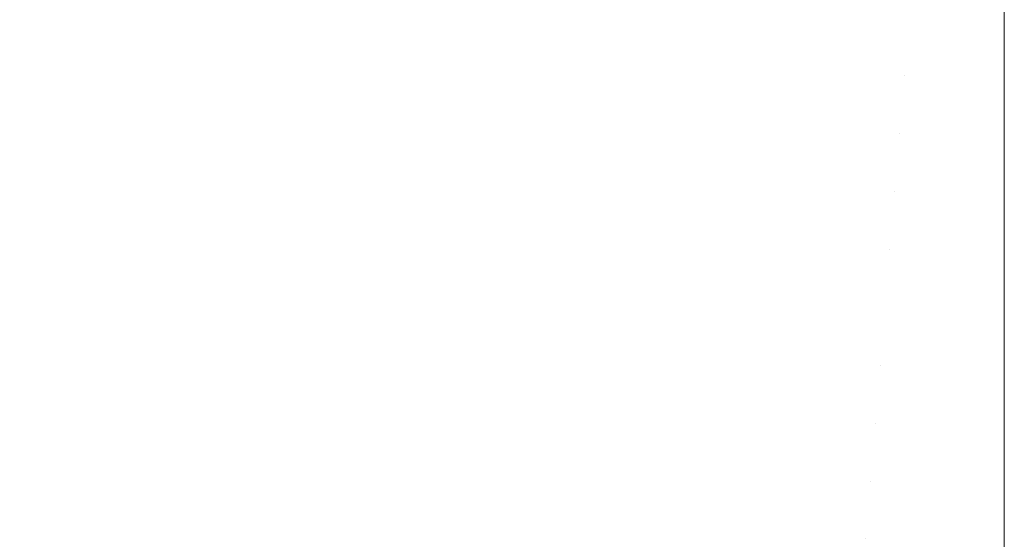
# Model space of a CAD drawing. Header units: centimetres. Extents: x -35.1 to 36.2, y 4.2 to 6.
# Tile 33 of 256: x -34.9871 to -34.9528, y 4.2423 to 4.2604. Entities that reach past the tile are written whole.
import ezdxf

# ---------------------------------------------------------------- set-up
doc = ezdxf.new("R2010")
doc.units = ezdxf.units.CM
doc.header["$LTSCALE"] = 2.54
doc.layers.add('Lucido design-1', color=7, linetype='Continuous')

# ---------------------------------------------------------------- blocks, each defined once
blk = doc.blocks.new('Gruppo-4-1')
at = {"color": 7, "linetype": 'Continuous', "lineweight": 9}
for points, invisible_edges in [([(-34.979082, 4.263326, -2276.231327), (-34.980352, 4.261547, -2276.232282), (-34.977241, 4.260394, -2276.232282), (-34.976115, 4.262226, -2276.231327)], 15), ([(-34.976115, 4.262226, -2277.013013), (-34.977241, 4.260394, -2277.012058), (-34.980352, 4.261547, -2277.012058), (-34.979082, 4.263326, -2277.013013)], 15), ([(-34.969006, 4.262314, -2276.230429), (-34.972051, 4.26312, -2276.230429), (-34.973025, 4.261248, -2276.231327), (-34.969825, 4.260401, -2276.231327)], 15), ([(-34.969825, 4.260401, -2277.013013), (-34.973025, 4.261248, -2277.013013), (-34.972051, 4.26312, -2277.013911), (-34.969006, 4.262314, -2277.013911)], 15), ([(-34.981625, 4.259762, -2276.233297), (-34.980352, 4.261547, -2276.232282), (-34.983322, 4.262816, -2276.232282), (-34.984733, 4.26109, -2276.233297)], 15), ([(-34.984733, 4.26109, -2277.011043), (-34.983322, 4.262816, -2277.012058), (-34.980352, 4.261547, -2277.012058), (-34.981625, 4.259762, -2277.011043)], 15), ([(-34.987684, 4.262526, -2276.233297), (-34.989228, 4.26086, -2276.234372), (-34.986146, 4.25936, -2276.234372), (-34.984733, 4.26109, -2276.233297)], 15), ([(-34.984733, 4.26109, -2277.011043), (-34.986146, 4.25936, -2277.009968), (-34.989228, 4.26086, -2277.009968), (-34.987684, 4.262526, -2277.011043)], 15), ([(-34.976115, 4.262226, -2276.231327), (-34.977241, 4.260394, -2276.232282), (-34.974002, 4.259368, -2276.232282), (-34.973025, 4.261248, -2276.231327)], 15), ([(-34.973025, 4.261248, -2277.013013), (-34.974002, 4.259368, -2277.012058), (-34.977241, 4.260394, -2277.012058), (-34.976115, 4.262226, -2277.013013)], 15), ([(-34.969825, 4.260401, -2276.231327), (-34.966532, 4.259695, -2276.231327), (-34.96587, 4.261641, -2276.230429), (-34.969006, 4.262314, -2276.230429)], 15), ([(-34.969006, 4.262314, -2277.013911), (-34.96587, 4.261641, -2277.013911), (-34.966532, 4.259695, -2277.013013), (-34.969825, 4.260401, -2277.013013)], 15), ([(-34.956258, 4.25849, -2276.231327), (-34.952766, 4.25795, -2276.231539), (-34.952766, 4.261944, -2276.229782), (-34.95609, 4.260494, -2276.230429)], 13), ([(-34.95609, 4.260494, -2277.013911), (-34.952766, 4.261944, -2277.014558), (-34.952766, 4.25795, -2277.012801), (-34.956258, 4.25849, -2277.013013)], 13), ([(-34.952766, 4.25795, -2276.231539), (36.079692, 4.25795, -2276.231539), (36.079692, 4.261944, -2276.229782), (-34.952766, 4.261944, -2276.229782)], 5), ([(36.079692, 4.25795, -2277.012801), (-34.952766, 4.25795, -2277.012801), (-34.952766, 4.261944, -2277.014558), (36.079692, 4.261944, -2277.014558)], 5), ([(-34.978371, 4.258556, -2276.233297), (-34.977241, 4.260394, -2276.232282), (-34.980352, 4.261547, -2276.232282), (-34.981625, 4.259762, -2276.233297)], 15), ([(-34.981625, 4.259762, -2277.011043), (-34.980352, 4.261547, -2277.012058), (-34.977241, 4.260394, -2277.012058), (-34.978371, 4.258556, -2277.011043)], 15), ([(-34.962661, 4.26111, -2276.230429), (-34.96587, 4.261641, -2276.230429), (-34.966532, 4.259695, -2276.231327), (-34.96316, 4.259137, -2276.231327)], 15), ([(-34.96316, 4.259137, -2277.013013), (-34.966532, 4.259695, -2277.013013), (-34.96587, 4.261641, -2277.013911), (-34.962661, 4.26111, -2277.013911)], 15), ([(-34.969825, 4.260401, -2276.231327), (-34.973025, 4.261248, -2276.231327), (-34.974002, 4.259368, -2276.232282), (-34.970648, 4.25848, -2276.232282)], 15), ([(-34.970648, 4.25848, -2277.012058), (-34.974002, 4.259368, -2277.012058), (-34.973025, 4.261248, -2277.013013), (-34.969825, 4.260401, -2277.013013)], 15), ([(-34.987561, 4.257628, -2276.235509), (-34.986146, 4.25936, -2276.234372), (-34.989228, 4.26086, -2276.234372), (-34.990774, 4.259192, -2276.235509)], 15), ([(-34.990774, 4.259192, -2277.008831), (-34.989228, 4.26086, -2277.009968), (-34.986146, 4.25936, -2277.009968), (-34.987561, 4.257628, -2277.008831)], 15), ([(-34.984733, 4.26109, -2276.233297), (-34.986146, 4.25936, -2276.234372), (-34.982901, 4.257974, -2276.234372), (-34.981625, 4.259762, -2276.233297)], 15), ([(-34.981625, 4.259762, -2277.011043), (-34.982901, 4.257974, -2277.009968), (-34.986146, 4.25936, -2277.009968), (-34.984733, 4.26109, -2277.011043)], 15), ([(-34.96316, 4.259137, -2276.231327), (-34.959729, 4.258734, -2276.231327), (-34.959395, 4.260726, -2276.230429), (-34.962661, 4.26111, -2276.230429)], 15), ([(-34.962661, 4.26111, -2277.013911), (-34.959395, 4.260726, -2277.013911), (-34.959729, 4.258734, -2277.013013), (-34.96316, 4.259137, -2277.013013)], 15), ([(-34.95609, 4.260494, -2276.230429), (-34.959395, 4.260726, -2276.230429), (-34.959729, 4.258734, -2276.231327), (-34.956258, 4.25849, -2276.231327)], 15), ([(-34.956258, 4.25849, -2277.013013), (-34.959729, 4.258734, -2277.013013), (-34.959395, 4.260726, -2277.013911), (-34.95609, 4.260494, -2277.013911)], 15), ([(-34.974982, 4.257483, -2276.233297), (-34.974002, 4.259368, -2276.232282), (-34.977241, 4.260394, -2276.232282), (-34.978371, 4.258556, -2276.233297)], 15), ([(-34.978371, 4.258556, -2277.011043), (-34.977241, 4.260394, -2277.012058), (-34.974002, 4.259368, -2277.012058), (-34.974982, 4.257483, -2277.011043)], 15), ([(-34.970648, 4.25848, -2276.232282), (-34.967196, 4.25774, -2276.232282), (-34.966532, 4.259695, -2276.231327), (-34.969825, 4.260401, -2276.231327)], 15), ([(-34.969825, 4.260401, -2277.013013), (-34.966532, 4.259695, -2277.013013), (-34.967196, 4.25774, -2277.012058), (-34.970648, 4.25848, -2277.012058)], 15), ([(-34.981625, 4.259762, -2276.233297), (-34.982901, 4.257974, -2276.234372), (-34.979503, 4.256714, -2276.234372), (-34.978371, 4.258556, -2276.233297)], 15), ([(-34.978371, 4.258556, -2277.011043), (-34.979503, 4.256714, -2277.009968), (-34.982901, 4.257974, -2277.009968), (-34.981625, 4.259762, -2277.011043)], 15), ([(-34.96316, 4.259137, -2276.231327), (-34.966532, 4.259695, -2276.231327), (-34.967196, 4.25774, -2276.232282), (-34.963662, 4.257155, -2276.232282)], 15), ([(-34.963662, 4.257155, -2277.012058), (-34.967196, 4.25774, -2277.012058), (-34.966532, 4.259695, -2277.013013), (-34.96316, 4.259137, -2277.013013)], 15), ([(-34.984178, 4.256183, -2276.235509), (-34.982901, 4.257974, -2276.234372), (-34.986146, 4.25936, -2276.234372), (-34.987561, 4.257628, -2276.235509)], 15), ([(-34.987561, 4.257628, -2277.008831), (-34.986146, 4.25936, -2277.009968), (-34.982901, 4.257974, -2277.009968), (-34.984178, 4.256183, -2277.008831)], 15), ([(-34.971474, 4.256554, -2276.233297), (-34.970648, 4.25848, -2276.232282), (-34.974002, 4.259368, -2276.232282), (-34.974982, 4.257483, -2276.233297)], 15), ([(-34.974982, 4.257483, -2277.011043), (-34.974002, 4.259368, -2277.012058), (-34.970648, 4.25848, -2277.012058), (-34.971474, 4.256554, -2277.011043)], 15), ([(-34.963662, 4.257155, -2276.232282), (-34.960065, 4.256733, -2276.232282), (-34.959729, 4.258734, -2276.231327), (-34.96316, 4.259137, -2276.231327)], 15), ([(-34.96316, 4.259137, -2277.013013), (-34.959729, 4.258734, -2277.013013), (-34.960065, 4.256733, -2277.012058), (-34.963662, 4.257155, -2277.012058)], 15), ([(-34.978371, 4.258556, -2276.233297), (-34.979503, 4.256714, -2276.234372), (-34.975964, 4.255594, -2276.234372), (-34.974982, 4.257483, -2276.233297)], 15), ([(-34.974982, 4.257483, -2277.011043), (-34.975964, 4.255594, -2277.009968), (-34.979503, 4.256714, -2277.009968), (-34.978371, 4.258556, -2277.011043)], 15), ([(-34.967862, 4.25578, -2276.233297), (-34.967196, 4.25774, -2276.232282), (-34.970648, 4.25848, -2276.232282), (-34.971474, 4.256554, -2276.233297)], 15), ([(-34.971474, 4.256554, -2277.011043), (-34.970648, 4.25848, -2277.012058), (-34.967196, 4.25774, -2277.012058), (-34.967862, 4.25578, -2277.011043)], 15), ([(-34.956258, 4.25849, -2276.231327), (-34.959729, 4.258734, -2276.231327), (-34.960065, 4.256733, -2276.232282), (-34.956426, 4.256477, -2276.232282)], 15), ([(-34.956426, 4.256477, -2277.012058), (-34.960065, 4.256733, -2277.012058), (-34.959729, 4.258734, -2277.013013), (-34.956258, 4.25849, -2277.013013)], 15), ([(-34.956426, 4.256477, -2276.232282), (-34.952766, 4.25795, -2276.231539), (-34.956258, 4.25849, -2276.231327)], 11), ([(-34.956258, 4.25849, -2277.013013), (-34.952766, 4.25795, -2277.012801), (-34.956426, 4.256477, -2277.012058)], 11), ([(-34.980636, 4.25487, -2276.235509), (-34.979503, 4.256714, -2276.234372), (-34.982901, 4.257974, -2276.234372), (-34.984178, 4.256183, -2276.235509)], 15), ([(-34.984178, 4.256183, -2277.008831), (-34.982901, 4.257974, -2277.009968), (-34.979503, 4.256714, -2277.009968), (-34.980636, 4.25487, -2277.008831)], 15), ([(-34.952766, 4.254037, -2276.233469), (-34.952766, 4.25795, -2276.231539), (-34.956426, 4.256477, -2276.232282)], 10), ([(-34.956426, 4.256477, -2277.012058), (-34.952766, 4.25795, -2277.012801), (-34.952766, 4.254037, -2277.010871)], 9), ([(-34.952766, 4.254037, -2276.233469), (36.079692, 4.254037, -2276.233469), (36.079692, 4.25795, -2276.231539), (-34.952766, 4.25795, -2276.231539)], 5), ([(36.079692, 4.254037, -2277.010871), (-34.952766, 4.254037, -2277.010871), (-34.952766, 4.25795, -2277.012801), (36.079692, 4.25795, -2277.012801)], 5), ([(-34.987561, 4.257628, -2276.235509), (-34.988976, 4.255896, -2276.23671), (-34.985456, 4.254392, -2276.23671), (-34.984178, 4.256183, -2276.235509)], 15), ([(-34.984178, 4.256183, -2277.008831), (-34.985456, 4.254392, -2277.00763), (-34.988976, 4.255896, -2277.00763), (-34.987561, 4.257628, -2277.008831)], 15), ([(-34.974982, 4.257483, -2276.233297), (-34.975964, 4.255594, -2276.234372), (-34.972301, 4.254624, -2276.234372), (-34.971474, 4.256554, -2276.233297)], 15), ([(-34.971474, 4.256554, -2277.011043), (-34.972301, 4.254624, -2277.009968), (-34.975964, 4.255594, -2277.009968), (-34.974982, 4.257483, -2277.011043)], 15), ([(-34.964164, 4.255168, -2276.233297), (-34.963662, 4.257155, -2276.232282), (-34.967196, 4.25774, -2276.232282), (-34.967862, 4.25578, -2276.233297)], 15), ([(-34.967862, 4.25578, -2277.011043), (-34.967196, 4.25774, -2277.012058), (-34.963662, 4.257155, -2277.012058), (-34.964164, 4.255168, -2277.011043)], 15), ([(-34.960402, 4.254726, -2276.233297), (-34.960065, 4.256733, -2276.232282), (-34.963662, 4.257155, -2276.232282), (-34.964164, 4.255168, -2276.233297)], 15), ([(-34.964164, 4.255168, -2277.011043), (-34.963662, 4.257155, -2277.012058), (-34.960065, 4.256733, -2277.012058), (-34.960402, 4.254726, -2277.011043)], 15), ([(-34.976948, 4.253702, -2276.235509), (-34.975964, 4.255594, -2276.234372), (-34.979503, 4.256714, -2276.234372), (-34.980636, 4.25487, -2276.235509)], 15), ([(-34.980636, 4.25487, -2277.008831), (-34.979503, 4.256714, -2277.009968), (-34.975964, 4.255594, -2277.009968), (-34.976948, 4.253702, -2277.008831)], 15), ([(-34.956595, 4.254458, -2276.233297), (-34.956426, 4.256477, -2276.232282), (-34.960065, 4.256733, -2276.232282), (-34.960402, 4.254726, -2276.233297)], 15), ([(-34.960402, 4.254726, -2277.011043), (-34.960065, 4.256733, -2277.012058), (-34.956426, 4.256477, -2277.012058), (-34.956595, 4.254458, -2277.011043)], 15), ([(-34.971474, 4.256554, -2276.233297), (-34.972301, 4.254624, -2276.234372), (-34.968529, 4.253815, -2276.234372), (-34.967862, 4.25578, -2276.233297)], 15), ([(-34.967862, 4.25578, -2277.011043), (-34.968529, 4.253815, -2277.009968), (-34.972301, 4.254624, -2277.009968), (-34.971474, 4.256554, -2277.011043)], 15), ([(-34.956426, 4.256477, -2276.232282), (-34.956595, 4.254458, -2276.233297), (-34.952766, 4.254037, -2276.233469)], 11), ([(-34.952766, 4.254037, -2277.010871), (-34.956595, 4.254458, -2277.011043), (-34.956426, 4.256477, -2277.012058)], 11), ([(-34.984178, 4.256183, -2276.235509), (-34.985456, 4.254392, -2276.23671), (-34.98177, 4.253026, -2276.23671), (-34.980636, 4.25487, -2276.235509)], 15), ([(-34.980636, 4.25487, -2277.008831), (-34.98177, 4.253026, -2277.00763), (-34.985456, 4.254392, -2277.00763), (-34.984178, 4.256183, -2277.008831)], 15), ([(-34.986732, 4.252604, -2276.237975), (-34.985456, 4.254392, -2276.23671), (-34.988976, 4.255896, -2276.23671), (-34.99039, 4.254166, -2276.237975)], 15), ([(-34.99039, 4.254166, -2277.006365), (-34.988976, 4.255896, -2277.00763), (-34.985456, 4.254392, -2277.00763), (-34.986732, 4.252604, -2277.006365)], 15), ([(-34.967862, 4.25578, -2276.233297), (-34.968529, 4.253815, -2276.234372), (-34.964668, 4.253176, -2276.234372), (-34.964164, 4.255168, -2276.233297)], 15), ([(-34.964164, 4.255168, -2277.011043), (-34.964668, 4.253176, -2277.009968), (-34.968529, 4.253815, -2277.009968), (-34.967862, 4.25578, -2277.011043)], 15), ([(-34.973129, 4.252691, -2276.235509), (-34.972301, 4.254624, -2276.234372), (-34.975964, 4.255594, -2276.234372), (-34.976948, 4.253702, -2276.235509)], 15), ([(-34.976948, 4.253702, -2277.008831), (-34.975964, 4.255594, -2277.009968), (-34.972301, 4.254624, -2277.009968), (-34.973129, 4.252691, -2277.008831)], 15), ([(-34.964164, 4.255168, -2276.233297), (-34.964668, 4.253176, -2276.234372), (-34.96074, 4.252714, -2276.234372), (-34.960402, 4.254726, -2276.233297)], 15), ([(-34.960402, 4.254726, -2277.011043), (-34.96074, 4.252714, -2277.009968), (-34.964668, 4.253176, -2277.009968), (-34.964164, 4.255168, -2277.011043)], 15), ([(-34.980636, 4.25487, -2276.235509), (-34.98177, 4.253026, -2276.23671), (-34.977931, 4.25181, -2276.23671), (-34.976948, 4.253702, -2276.235509)], 15), ([(-34.976948, 4.253702, -2277.008831), (-34.977931, 4.25181, -2277.00763), (-34.98177, 4.253026, -2277.00763), (-34.980636, 4.25487, -2277.008831)], 15), ([(-34.960402, 4.254726, -2276.233297), (-34.96074, 4.252714, -2276.234372), (-34.956765, 4.252435, -2276.234372), (-34.956595, 4.254458, -2276.233297)], 15), ([(-34.956595, 4.254458, -2277.011043), (-34.956765, 4.252435, -2277.009968), (-34.96074, 4.252714, -2277.009968), (-34.960402, 4.254726, -2277.011043)], 15), ([(-34.982902, 4.251184, -2276.237975), (-34.98177, 4.253026, -2276.23671), (-34.985456, 4.254392, -2276.23671), (-34.986732, 4.252604, -2276.237975)], 15), ([(-34.986732, 4.252604, -2277.006365), (-34.985456, 4.254392, -2277.00763), (-34.98177, 4.253026, -2277.00763), (-34.982902, 4.251184, -2277.006365)], 15), ([(-34.969197, 4.251848, -2276.235509), (-34.968529, 4.253815, -2276.234372), (-34.972301, 4.254624, -2276.234372), (-34.973129, 4.252691, -2276.235509)], 15), ([(-34.973129, 4.252691, -2277.008831), (-34.972301, 4.254624, -2277.009968), (-34.968529, 4.253815, -2277.009968), (-34.969197, 4.251848, -2277.008831)], 15), ([(-34.956595, 4.254458, -2276.233297), (-34.956765, 4.252435, -2276.234372), (-34.952766, 4.254037, -2276.233469)], 11), ([(-34.952766, 4.254037, -2277.010871), (-34.956765, 4.252435, -2277.009968), (-34.956595, 4.254458, -2277.011043)], 11), ([(-34.99039, 4.254166, -2276.237975), (-34.9918, 4.25244, -2276.239306), (-34.988005, 4.250819, -2276.239306), (-34.986732, 4.252604, -2276.237975)], 15), ([(-34.986732, 4.252604, -2277.006365), (-34.988005, 4.250819, -2277.005034), (-34.9918, 4.25244, -2277.005034), (-34.99039, 4.254166, -2277.006365)], 15), ([(-34.952766, 4.250212, -2276.235567), (-34.952766, 4.254037, -2276.233469), (-34.956765, 4.252435, -2276.234372)], 10), ([(-34.956765, 4.252435, -2277.009968), (-34.952766, 4.254037, -2277.010871), (-34.952766, 4.250212, -2277.008773)], 9), ([(-34.952766, 4.250212, -2276.235567), (36.079692, 4.250212, -2276.235567), (36.079692, 4.254037, -2276.233469), (-34.952766, 4.254037, -2276.233469)], 5), ([(36.079692, 4.250212, -2277.008773), (-34.952766, 4.250212, -2277.008773), (-34.952766, 4.254037, -2277.010871), (36.079692, 4.254037, -2277.010871)], 5), ([(-34.976948, 4.253702, -2276.235509), (-34.977931, 4.25181, -2276.23671), (-34.973957, 4.250758, -2276.23671), (-34.973129, 4.252691, -2276.235509)], 15), ([(-34.973129, 4.252691, -2277.008831), (-34.973957, 4.250758, -2277.00763), (-34.977931, 4.25181, -2277.00763), (-34.976948, 4.253702, -2277.008831)], 15), ([(-34.965173, 4.251182, -2276.235509), (-34.964668, 4.253176, -2276.234372), (-34.968529, 4.253815, -2276.234372), (-34.969197, 4.251848, -2276.235509)], 15), ([(-34.969197, 4.251848, -2277.008831), (-34.968529, 4.253815, -2277.009968), (-34.964668, 4.253176, -2277.009968), (-34.965173, 4.251182, -2277.008831)], 15), ([(-34.978914, 4.249921, -2276.237975), (-34.977931, 4.25181, -2276.23671), (-34.98177, 4.253026, -2276.23671), (-34.982902, 4.251184, -2276.237975)], 15), ([(-34.982902, 4.251184, -2277.006365), (-34.98177, 4.253026, -2277.00763), (-34.977931, 4.25181, -2277.00763), (-34.978914, 4.249921, -2277.006365)], 15), ([(-34.961078, 4.250701, -2276.235509), (-34.96074, 4.252714, -2276.234372), (-34.964668, 4.253176, -2276.234372), (-34.965173, 4.251182, -2276.235509)], 15), ([(-34.965173, 4.251182, -2277.008831), (-34.964668, 4.253176, -2277.009968), (-34.96074, 4.252714, -2277.009968), (-34.961078, 4.250701, -2277.008831)], 15), ([(-34.986732, 4.252604, -2276.237975), (-34.988005, 4.250819, -2276.239306), (-34.984032, 4.249346, -2276.239306), (-34.982902, 4.251184, -2276.237975)], 15), ([(-34.982902, 4.251184, -2277.006365), (-34.984032, 4.249346, -2277.005034), (-34.988005, 4.250819, -2277.005034), (-34.986732, 4.252604, -2277.006365)], 15), ([(-34.973129, 4.252691, -2276.235509), (-34.973957, 4.250758, -2276.23671), (-34.969866, 4.249881, -2276.23671), (-34.969197, 4.251848, -2276.235509)], 15), ([(-34.969197, 4.251848, -2277.008831), (-34.969866, 4.249881, -2277.00763), (-34.973957, 4.250758, -2277.00763), (-34.973129, 4.252691, -2277.008831)], 15), ([(-34.956934, 4.25041, -2276.235509), (-34.956765, 4.252435, -2276.234372), (-34.96074, 4.252714, -2276.234372), (-34.961078, 4.250701, -2276.235509)], 15), ([(-34.961078, 4.250701, -2277.008831), (-34.96074, 4.252714, -2277.009968), (-34.956765, 4.252435, -2277.009968), (-34.956934, 4.25041, -2277.008831)], 15), ([(-34.956765, 4.252435, -2276.234372), (-34.956934, 4.25041, -2276.235509), (-34.952766, 4.250212, -2276.235567)], 11), ([(-34.952766, 4.250212, -2277.008773), (-34.956934, 4.25041, -2277.008831), (-34.956765, 4.252435, -2277.009968)], 11), ([(-34.974784, 4.248828, -2276.237975), (-34.973957, 4.250758, -2276.23671), (-34.977931, 4.25181, -2276.23671), (-34.978914, 4.249921, -2276.237975)], 15), ([(-34.978914, 4.249921, -2277.006365), (-34.977931, 4.25181, -2277.00763), (-34.973957, 4.250758, -2277.00763), (-34.974784, 4.248828, -2277.006365)], 15), ([(-34.969197, 4.251848, -2276.235509), (-34.969866, 4.249881, -2276.23671), (-34.965678, 4.249188, -2276.23671), (-34.965173, 4.251182, -2276.235509)], 15), ([(-34.965173, 4.251182, -2277.008831), (-34.965678, 4.249188, -2277.00763), (-34.969866, 4.249881, -2277.00763), (-34.969197, 4.251848, -2277.008831)], 15), ([(-34.982902, 4.251184, -2276.237975), (-34.984032, 4.249346, -2276.239306), (-34.979894, 4.248036, -2276.239306), (-34.978914, 4.249921, -2276.237975)], 15), ([(-34.978914, 4.249921, -2277.006365), (-34.979894, 4.248036, -2277.005034), (-34.984032, 4.249346, -2277.005034), (-34.982902, 4.251184, -2277.006365)], 15), ([(-34.965173, 4.251182, -2276.235509), (-34.965678, 4.249188, -2276.23671), (-34.961416, 4.248687, -2276.23671), (-34.961078, 4.250701, -2276.235509)], 15), ([(-34.961078, 4.250701, -2277.008831), (-34.961416, 4.248687, -2277.00763), (-34.965678, 4.249188, -2277.00763), (-34.965173, 4.251182, -2277.008831)], 15), ([(-34.985157, 4.247515, -2276.240704), (-34.984032, 4.249346, -2276.239306), (-34.988005, 4.250819, -2276.239306), (-34.989274, 4.249041, -2276.240704)], 15), ([(-34.989274, 4.249041, -2277.003636), (-34.988005, 4.250819, -2277.005034), (-34.984032, 4.249346, -2277.005034), (-34.985157, 4.247515, -2277.003636)], 15), ([(-34.970533, 4.247916, -2276.237975), (-34.969866, 4.249881, -2276.23671), (-34.973957, 4.250758, -2276.23671), (-34.974784, 4.248828, -2276.237975)], 15), ([(-34.974784, 4.248828, -2277.006365), (-34.973957, 4.250758, -2277.00763), (-34.969866, 4.249881, -2277.00763), (-34.970533, 4.247916, -2277.006365)], 15), ([(-34.961078, 4.250701, -2276.235509), (-34.961416, 4.248687, -2276.23671), (-34.957104, 4.248385, -2276.23671), (-34.956934, 4.25041, -2276.235509)], 15), ([(-34.956934, 4.25041, -2277.008831), (-34.957104, 4.248385, -2277.00763), (-34.961416, 4.248687, -2277.00763), (-34.961078, 4.250701, -2277.008831)], 15), ([(-34.952766, 4.250212, -2276.235567), (-34.956934, 4.25041, -2276.235509), (-34.957104, 4.248385, -2276.23671)], 11), ([(-34.957104, 4.248385, -2277.00763), (-34.956934, 4.25041, -2277.008831), (-34.952766, 4.250212, -2277.008773)], 11), ([(-34.957104, 4.248385, -2276.23671), (-34.952766, 4.246482, -2276.237831), (-34.952766, 4.250212, -2276.235567)], 9), ([(-34.952766, 4.250212, -2277.008773), (-34.952766, 4.246482, -2277.006509), (-34.957104, 4.248385, -2277.00763)], 10), ([(-34.952766, 4.246482, -2276.237831), (36.079692, 4.246482, -2276.237831), (36.079692, 4.250212, -2276.235567), (-34.952766, 4.250212, -2276.235567)], 5), ([(36.079692, 4.246482, -2277.006509), (-34.952766, 4.246482, -2277.006509), (-34.952766, 4.250212, -2277.008773), (36.079692, 4.250212, -2277.008773)], 5), ([(-34.978914, 4.249921, -2276.237975), (-34.979894, 4.248036, -2276.239306), (-34.97561, 4.246902, -2276.239306), (-34.974784, 4.248828, -2276.237975)], 15), ([(-34.974784, 4.248828, -2277.006365), (-34.97561, 4.246902, -2277.005034), (-34.979894, 4.248036, -2277.005034), (-34.978914, 4.249921, -2277.006365)], 15), ([(-34.966182, 4.247196, -2276.237975), (-34.965678, 4.249188, -2276.23671), (-34.969866, 4.249881, -2276.23671), (-34.970533, 4.247916, -2276.237975)], 15), ([(-34.970533, 4.247916, -2277.006365), (-34.969866, 4.249881, -2277.00763), (-34.965678, 4.249188, -2277.00763), (-34.966182, 4.247196, -2277.006365)], 15), ([(-34.980871, 4.246157, -2276.240704), (-34.979894, 4.248036, -2276.239306), (-34.984032, 4.249346, -2276.239306), (-34.985157, 4.247515, -2276.240704)], 15), ([(-34.985157, 4.247515, -2277.003636), (-34.984032, 4.249346, -2277.005034), (-34.979894, 4.248036, -2277.005034), (-34.980871, 4.246157, -2277.003636)], 15), ([(-34.961753, 4.246676, -2276.237975), (-34.961416, 4.248687, -2276.23671), (-34.965678, 4.249188, -2276.23671), (-34.966182, 4.247196, -2276.237975)], 15), ([(-34.966182, 4.247196, -2277.006365), (-34.965678, 4.249188, -2277.00763), (-34.961416, 4.248687, -2277.00763), (-34.961753, 4.246676, -2277.006365)], 15), ([(-34.989274, 4.249041, -2276.240704), (-34.990537, 4.247271, -2276.24217), (-34.986278, 4.245692, -2276.24217), (-34.985157, 4.247515, -2276.240704)], 15), ([(-34.985157, 4.247515, -2277.003636), (-34.986278, 4.245692, -2277.00217), (-34.990537, 4.247271, -2277.00217), (-34.989274, 4.249041, -2277.003636)], 15), ([(-34.974784, 4.248828, -2276.237975), (-34.97561, 4.246902, -2276.239306), (-34.971199, 4.245956, -2276.239306), (-34.970533, 4.247916, -2276.237975)], 15), ([(-34.970533, 4.247916, -2277.006365), (-34.971199, 4.245956, -2277.005034), (-34.97561, 4.246902, -2277.005034), (-34.974784, 4.248828, -2277.006365)], 15), ([(-34.957273, 4.246361, -2276.237975), (-34.957104, 4.248385, -2276.23671), (-34.961416, 4.248687, -2276.23671), (-34.961753, 4.246676, -2276.237975)], 15), ([(-34.961753, 4.246676, -2277.006365), (-34.961416, 4.248687, -2277.00763), (-34.957104, 4.248385, -2277.00763), (-34.957273, 4.246361, -2277.006365)], 15), ([(-34.952766, 4.246482, -2276.237831), (-34.957104, 4.248385, -2276.23671), (-34.957273, 4.246361, -2276.237975)], 11), ([(-34.957273, 4.246361, -2277.006365), (-34.957104, 4.248385, -2277.00763), (-34.952766, 4.246482, -2277.006509)], 11), ([(-34.976432, 4.244982, -2276.240704), (-34.97561, 4.246902, -2276.239306), (-34.979894, 4.248036, -2276.239306), (-34.980871, 4.246157, -2276.240704)], 15), ([(-34.980871, 4.246157, -2277.003636), (-34.979894, 4.248036, -2277.005034), (-34.97561, 4.246902, -2277.005034), (-34.976432, 4.244982, -2277.003636)], 15), ([(-34.970533, 4.247916, -2276.237975), (-34.971199, 4.245956, -2276.239306), (-34.966685, 4.245209, -2276.239306), (-34.966182, 4.247196, -2276.237975)], 15), ([(-34.966182, 4.247196, -2277.006365), (-34.966685, 4.245209, -2277.005034), (-34.971199, 4.245956, -2277.005034), (-34.970533, 4.247916, -2277.006365)], 15), ([(-34.985157, 4.247515, -2276.240704), (-34.986278, 4.245692, -2276.24217), (-34.981843, 4.244287, -2276.24217), (-34.980871, 4.246157, -2276.240704)], 15), ([(-34.980871, 4.246157, -2277.003636), (-34.981843, 4.244287, -2277.00217), (-34.986278, 4.245692, -2277.00217), (-34.985157, 4.247515, -2277.003636)], 15), ([(-34.987391, 4.243881, -2276.243704), (-34.986278, 4.245692, -2276.24217), (-34.990537, 4.247271, -2276.24217), (-34.991792, 4.245512, -2276.243704)], 15), ([(-34.991792, 4.245512, -2277.000635), (-34.990537, 4.247271, -2277.00217), (-34.986278, 4.245692, -2277.00217), (-34.987391, 4.243881, -2277.000635)], 15), ([(-34.966182, 4.247196, -2276.237975), (-34.966685, 4.245209, -2276.239306), (-34.96209, 4.244669, -2276.239306), (-34.961753, 4.246676, -2276.237975)], 15), ([(-34.961753, 4.246676, -2277.006365), (-34.96209, 4.244669, -2277.005034), (-34.966685, 4.245209, -2277.005034), (-34.966182, 4.247196, -2277.006365)], 15), ([(-34.971863, 4.244002, -2276.240704), (-34.971199, 4.245956, -2276.239306), (-34.97561, 4.246902, -2276.239306), (-34.976432, 4.244982, -2276.240704)], 15), ([(-34.976432, 4.244982, -2277.003636), (-34.97561, 4.246902, -2277.005034), (-34.971199, 4.245956, -2277.005034), (-34.971863, 4.244002, -2277.003636)], 15), ([(-34.961753, 4.246676, -2276.237975), (-34.96209, 4.244669, -2276.239306), (-34.957442, 4.244343, -2276.239306), (-34.957273, 4.246361, -2276.237975)], 15), ([(-34.957273, 4.246361, -2277.006365), (-34.957442, 4.244343, -2277.005034), (-34.96209, 4.244669, -2277.005034), (-34.961753, 4.246676, -2277.006365)], 15), ([(-34.952766, 4.246482, -2276.237831), (-34.957273, 4.246361, -2276.237975), (-34.957442, 4.244343, -2276.239306)], 11), ([(-34.957442, 4.244343, -2276.239306), (-34.952766, 4.242854, -2276.240255), (-34.952766, 4.246482, -2276.237831)], 9), ([(-34.952766, 4.246482, -2277.006509), (-34.952766, 4.242854, -2277.004085), (-34.957442, 4.244343, -2277.005034)], 10), ([(-34.957442, 4.244343, -2277.005034), (-34.957273, 4.246361, -2277.006365), (-34.952766, 4.246482, -2277.006509)], 11), ([(-34.952766, 4.242854, -2276.240255), (36.079692, 4.242854, -2276.240255), (36.079692, 4.246482, -2276.237831), (-34.952766, 4.246482, -2276.237831)], 5), ([(36.079692, 4.242854, -2277.004085), (-34.952766, 4.242854, -2277.004085), (-34.952766, 4.246482, -2277.006509), (36.079692, 4.246482, -2277.006509)], 5), ([(-34.980871, 4.246157, -2276.240704), (-34.981843, 4.244287, -2276.24217), (-34.977251, 4.243072, -2276.24217), (-34.976432, 4.244982, -2276.240704)], 15), ([(-34.976432, 4.244982, -2277.003636), (-34.977251, 4.243072, -2277.00217), (-34.981843, 4.244287, -2277.00217), (-34.980871, 4.246157, -2277.003636)], 15), ([(-34.967186, 4.243228, -2276.240704), (-34.966685, 4.245209, -2276.239306), (-34.971199, 4.245956, -2276.239306), (-34.971863, 4.244002, -2276.240704)], 15), ([(-34.971863, 4.244002, -2277.003636), (-34.971199, 4.245956, -2277.005034), (-34.966685, 4.245209, -2277.005034), (-34.967186, 4.243228, -2277.003636)], 15), ([(-34.982809, 4.24243, -2276.243704), (-34.981843, 4.244287, -2276.24217), (-34.986278, 4.245692, -2276.24217), (-34.987391, 4.243881, -2276.243704)], 15), ([(-34.987391, 4.243881, -2277.000635), (-34.986278, 4.245692, -2277.00217), (-34.981843, 4.244287, -2277.00217), (-34.982809, 4.24243, -2277.000635)], 15), ([(-34.962426, 4.242669, -2276.240704), (-34.96209, 4.244669, -2276.239306), (-34.966685, 4.245209, -2276.239306), (-34.967186, 4.243228, -2276.240704)], 15), ([(-34.967186, 4.243228, -2277.003636), (-34.966685, 4.245209, -2277.005034), (-34.96209, 4.244669, -2277.005034), (-34.962426, 4.242669, -2277.003636)], 15), ([(-34.976432, 4.244982, -2276.240704), (-34.977251, 4.243072, -2276.24217), (-34.972523, 4.242058, -2276.24217), (-34.971863, 4.244002, -2276.240704)], 15), ([(-34.971863, 4.244002, -2277.003636), (-34.972523, 4.242058, -2277.00217), (-34.977251, 4.243072, -2277.00217), (-34.976432, 4.244982, -2277.003636)], 15), ([(-34.95761, 4.242331, -2276.240704), (-34.957442, 4.244343, -2276.239306), (-34.96209, 4.244669, -2276.239306), (-34.962426, 4.242669, -2276.240704)], 15), ([(-34.962426, 4.242669, -2277.003636), (-34.96209, 4.244669, -2277.005034), (-34.957442, 4.244343, -2277.005034), (-34.95761, 4.242331, -2277.003636)], 15), ([(-34.952766, 4.242854, -2276.240255), (-34.957442, 4.244343, -2276.239306), (-34.95761, 4.242331, -2276.240704)], 11), ([(-34.95761, 4.242331, -2277.003636), (-34.957442, 4.244343, -2277.005034), (-34.952766, 4.242854, -2277.004085)], 11), ([(-34.978064, 4.241174, -2276.243704), (-34.977251, 4.243072, -2276.24217), (-34.981843, 4.244287, -2276.24217), (-34.982809, 4.24243, -2276.243704)], 15), ([(-34.982809, 4.24243, -2277.000635), (-34.981843, 4.244287, -2277.00217), (-34.977251, 4.243072, -2277.00217), (-34.978064, 4.241174, -2277.000635)], 15), ([(-34.971863, 4.244002, -2276.240704), (-34.972523, 4.242058, -2276.24217), (-34.967684, 4.241258, -2276.24217), (-34.967186, 4.243228, -2276.240704)], 15), ([(-34.967186, 4.243228, -2277.003636), (-34.967684, 4.241258, -2277.00217), (-34.972523, 4.242058, -2277.00217), (-34.971863, 4.244002, -2277.003636)], 15), ([(-34.987391, 4.243881, -2276.243704), (-34.988496, 4.242083, -2276.245308), (-34.983767, 4.240586, -2276.245308), (-34.982809, 4.24243, -2276.243704)], 15), ([(-34.982809, 4.24243, -2277.000635), (-34.983767, 4.240586, -2276.999031), (-34.988496, 4.242083, -2276.999031), (-34.987391, 4.243881, -2277.000635)], 15), ([(-34.97318, 4.240126, -2276.243704), (-34.972523, 4.242058, -2276.24217), (-34.977251, 4.243072, -2276.24217), (-34.978064, 4.241174, -2276.243704)], 15), ([(-34.978064, 4.241174, -2277.000635), (-34.977251, 4.243072, -2277.00217), (-34.972523, 4.242058, -2277.00217), (-34.97318, 4.240126, -2277.000635)], 15), ([(-34.967186, 4.243228, -2276.240704), (-34.967684, 4.241258, -2276.24217), (-34.96276, 4.240679, -2276.24217), (-34.962426, 4.242669, -2276.240704)], 15), ([(-34.962426, 4.242669, -2277.003636), (-34.96276, 4.240679, -2277.00217), (-34.967684, 4.241258, -2277.00217), (-34.967186, 4.243228, -2277.003636)], 15), ([(-34.962426, 4.242669, -2276.240704), (-34.96276, 4.240679, -2276.24217), (-34.957778, 4.240329, -2276.24217), (-34.95761, 4.242331, -2276.240704)], 15), ([(-34.95761, 4.242331, -2277.003636), (-34.957778, 4.240329, -2277.00217), (-34.96276, 4.240679, -2277.00217), (-34.962426, 4.242669, -2277.003636)], 15), ([(-34.95761, 4.242331, -2276.240704), (-34.957778, 4.240329, -2276.24217), (-34.952766, 4.239336, -2276.242835), (-34.952766, 4.242854, -2276.240255)], 11), ([(-34.952766, 4.242854, -2277.004085), (-34.952766, 4.239336, -2277.001505), (-34.957778, 4.240329, -2277.00217), (-34.95761, 4.242331, -2277.003636)], 14), ([(-34.952766, 4.239336, -2276.242835), (36.079692, 4.239336, -2276.242835), (36.079692, 4.242854, -2276.240255), (-34.952766, 4.242854, -2276.240255)], 5), ([(36.079692, 4.239336, -2277.001505), (-34.952766, 4.239336, -2277.001505), (-34.952766, 4.242854, -2277.004085), (36.079692, 4.242854, -2277.004085)], 5), ([(-34.982809, 4.24243, -2276.243704), (-34.983767, 4.240586, -2276.245308), (-34.978871, 4.23929, -2276.245308), (-34.978064, 4.241174, -2276.243704)], 15), ([(-34.978064, 4.241174, -2277.000635), (-34.978871, 4.23929, -2276.999031), (-34.983767, 4.240586, -2276.999031), (-34.982809, 4.24243, -2277.000635)], 15)]:
    blk.add_3dface(points, dxfattribs=dict(at, invisible_edges=invisible_edges))

msp = doc.modelspace()

# ---------------------------------------------------------------- block references
at = {"layer": 'Lucido design-1', "color": 7}
msp.add_blockref('Gruppo-4-1', (0, 0), dxfattribs=at)

doc.saveas('drawing.dxf')
